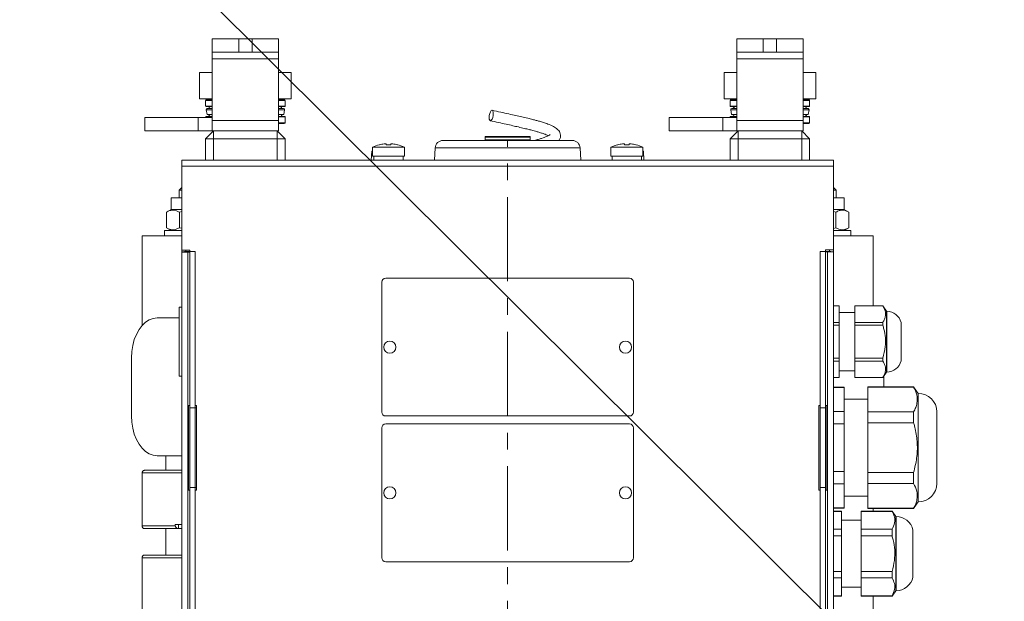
# Model space of a CAD drawing. Header units: inches. Extents: x 201967 to 338763, y -32705 to 30884.
# Tile 92 of 236: x 319917 to 319954, y -605 to -583. Entities that reach past the tile are written whole.
import ezdxf

# ---------------------------------------------------------------- set-up
doc = ezdxf.new("R2010")
doc.units = ezdxf.units.IN
doc.header["$MEASUREMENT"] = 0
doc.linetypes.add('CENTER', pattern=[50.8, 31.75, -6.35, 6.35, -6.35])
for name, color, linetype, lineweight in [('01 a1 KONSTRUKCJA żelebet', 200, 'Continuous', 53), ('01h3 KONSTRUKCJA pozycje słupy', 252, 'Continuous', 13), ('KRESKOWANIE-URWANIE', 3, 'Continuous', 13), ('OSIE', 6, 'CENTER', 13)]:
    doc.layers.add(name, color=color, linetype=linetype, lineweight=lineweight)
doc.styles.add('RomanS', font='romans.shx')
doc.dimstyles.new('DIM100txt12', dxfattribs={"dimtxt": 12, "dimasz": 1.05, "dimexe": 0, "dimexo": 8, "dimgap": 4, "dimtad": 1, "dimdec": 7, "dimrnd": 0.5, "dimdsep": 46, "dimtxsty": 'RomanS', "dimblk1": 'DIM', "dimblk2": 'DIM', "dimsah": 1, "dimcen": 0.09, "dimse1": 1, "dimse2": 1, "dimclrt": 256, "dimadec": 1, "dimazin": 0, "dimtfac": 1, "dimtdec": 7, "dimtix": 1, "dimtofl": 0, "dimtmove": 2, "dimatfit": 3, "dimfxl": 1, "dimtolj": 1, "dimtzin": 0, "dimarcsym": 0})

# ---------------------------------------------------------------- blocks, each defined once
blk = doc.blocks.new('A$C195A4306')
at = {"layer": 'KRESKOWANIE-URWANIE'}
for p, q in [((66.5, 899.83), (66.5, 904.83)), ((66.5, 904.83), (76.5, 904.83)), ((76.5, 904.83), (76.5, 899.83)), ((76.5, 904.83), (81.5, 904.83)), ((81.5, 899.83), (81.5, 904.83)), ((81.5, 904.83), (91.5, 904.83)), ((91.5, 904.83), (91.5, 899.83)), ((264.5, 899.83), (264.5, 904.83)), ((264.5, 904.83), (274.5, 904.83)), ((274.5, 904.83), (274.5, 899.83)), ((274.5, 904.83), (279.5, 904.83)), ((279.5, 899.83), (279.5, 904.83)), ((279.5, 904.83), (289.5, 904.83)), ((289.5, 904.83), (289.5, 899.83)), ((76.5, 899.83), (66.5, 899.83)), ((66.5, 899.83), (66.5, 897.26)), ((76.5, 899.83), (81.5, 899.83)), ((91.5, 899.83), (81.5, 899.83)), ((91.5, 897.26), (91.5, 899.83)), ((274.5, 899.83), (264.5, 899.83)), ((264.5, 899.83), (264.5, 897.26)), ((274.5, 899.83), (279.5, 899.83)), ((289.5, 899.83), (279.5, 899.83)), ((289.5, 897.26), (289.5, 899.83)), ((66.5, 897.26), (91.5, 897.26)), ((66.5, 873.95), (66.5, 897.26)), ((91.5, 897.26), (91.5, 873.95)), ((264.5, 897.26), (289.5, 897.26)), ((264.5, 873.95), (264.5, 897.26)), ((289.5, 897.26), (289.5, 873.95)), ((61.68, 882.15), (61.68, 892.15)), ((66.5, 892.15), (61.68, 892.15)), ((96.32, 892.15), (91.5, 892.15)), ((96.32, 882.15), (96.32, 892.15)), ((259.68, 882.15), (259.68, 892.15)), ((264.5, 892.15), (259.68, 892.15)), ((294.32, 892.15), (289.5, 892.15)), ((294.32, 882.15), (294.32, 892.15)), ((66.5, 882.15), (61.68, 882.15)), ((64, 881.55), (64, 879.37)), ((66.5, 881.55), (64, 881.55)), ((64.3, 881.85), (66.5, 881.85)), ((65, 882.15), (65, 881.85)), ((96.32, 882.15), (91.5, 882.15)), ((91.5, 881.85), (93.7, 881.85)), ((94, 881.55), (91.5, 881.55)), ((93, 881.85), (93, 882.15)), ((94, 879.37), (94, 881.55)), ((264.5, 882.15), (259.68, 882.15)), ((262, 881.55), (262, 879.37)), ((264.5, 881.55), (262, 881.55)), ((262.3, 881.85), (264.5, 881.85)), ((263, 882.15), (263, 881.85)), ((294.32, 882.15), (289.5, 882.15)), ((289.5, 881.85), (291.7, 881.85)), ((292, 881.55), (289.5, 881.55)), ((291, 881.85), (291, 882.15)), ((292, 879.37), (292, 881.55)), ((64, 879.37), (64.15, 879.22)), ((64, 879.37), (66.5, 879.37)), ((66.5, 879.22), (64.15, 879.22)), ((64.21, 878.03), (64.53, 876.23)), ((64.21, 878.03), (66.5, 878.03)), ((64.58, 878.47), (66.5, 878.47)), ((91.5, 879.37), (94, 879.37)), ((93.85, 879.22), (91.5, 879.22)), ((91.5, 878.47), (93.42, 878.47)), ((91.5, 878.03), (93.79, 878.03)), ((93.47, 876.23), (93.79, 878.03)), ((93.85, 879.22), (94, 879.37)), ((262, 879.37), (262.15, 879.22)), ((262, 879.37), (264.5, 879.37)), ((264.5, 879.22), (262.15, 879.22)), ((262.21, 878.03), (262.53, 876.23)), ((262.21, 878.03), (264.5, 878.03)), ((262.58, 878.47), (264.5, 878.47)), ((289.5, 879.37), (292, 879.37)), ((291.85, 879.22), (289.5, 879.22)), ((289.5, 878.47), (291.42, 878.47)), ((289.5, 878.03), (291.79, 878.03)), ((291.47, 876.23), (291.79, 878.03)), ((291.85, 879.22), (292, 879.37)), ((64.15, 875.48), (64, 875.33)), ((64, 875.33), (64, 873.15)), ((66.5, 875.33), (64, 875.33)), ((64.15, 875.48), (66.5, 875.48)), ((64.53, 876.23), (66.5, 876.23)), ((66.5, 873.95), (91.5, 873.95)), ((66.5, 873.95), (66.5, 870.1)), ((91.5, 876.23), (93.47, 876.23)), ((91.5, 875.48), (93.85, 875.48)), ((94, 875.33), (91.5, 875.33)), ((91.5, 875.1), (96.81, 875.1)), ((91.5, 870.1), (91.5, 873.95)), ((94, 875.33), (93.85, 875.48)), ((94, 875.1), (94, 875.33)), ((96.81, 875.1), (96.81, 870.1)), ((96.81, 875.1), (117, 875.1)), ((117, 870.1), (117, 875.1)), ((262.15, 875.48), (262, 875.33)), ((262, 875.33), (262, 873.15)), ((264.5, 875.33), (262, 875.33)), ((262.15, 875.48), (264.5, 875.48)), ((262.53, 876.23), (264.5, 876.23)), ((264.5, 873.95), (289.5, 873.95)), ((264.5, 873.95), (264.5, 870.1)), ((289.5, 876.23), (291.47, 876.23)), ((289.5, 875.48), (291.85, 875.48)), ((292, 875.33), (289.5, 875.33)), ((289.5, 875.1), (294.81, 875.1)), ((289.5, 870.1), (289.5, 873.95)), ((292, 875.33), (291.85, 875.48)), ((292, 875.1), (292, 875.33)), ((294.81, 875.1), (294.81, 870.1)), ((294.81, 875.1), (315, 875.1)), ((315, 870.1), (315, 875.1)), ((64, 873.15), (66.5, 873.15)), ((64, 867.1), (67, 870.1)), ((66.5, 872.85), (64.3, 872.85)), ((66.5, 870.1), (91.5, 870.1)), ((67, 867.1), (67, 870.1)), ((91, 870.1), (94, 867.1)), ((91, 867.1), (91, 870.1)), ((96.81, 870.1), (91.5, 870.1)), ((96.81, 870.1), (117, 870.1)), ((262, 873.15), (264.5, 873.15)), ((262, 867.1), (265, 870.1)), ((264.5, 872.85), (262.3, 872.85)), ((264.5, 870.1), (289.5, 870.1)), ((265, 867.1), (265, 870.1)), ((289, 867.1), (289, 870.1)), ((289, 870.1), (292, 867.1)), ((294.81, 870.1), (289.5, 870.1)), ((294.81, 870.1), (315, 870.1)), ((64, 867.1), (67, 867.1)), ((64, 858.95), (64, 867.1)), ((91, 867.1), (67, 867.1)), ((67, 867.1), (67, 858.95)), ((91, 867.1), (94, 867.1)), ((91, 858.95), (91, 867.1)), ((94, 867.1), (94, 858.95)), ((153.63, 866.45), (168.81, 866.45)), ((168.81, 866.45), (202.37, 866.45)), ((169.5, 867.75), (169.5, 866.65)), ((186.5, 867.75), (169.5, 867.75)), ((169.5, 866.65), (174.79, 866.65)), ((169.7, 867.95), (186.3, 867.95)), ((174.79, 866.65), (186.5, 866.65)), ((186.5, 866.65), (186.5, 867.75)), ((262, 867.1), (265, 867.1)), ((262, 858.95), (262, 867.1)), ((289, 867.1), (265, 867.1)), ((265, 867.1), (265, 858.95)), ((289, 867.1), (292, 867.1)), ((289, 858.95), (289, 867.1)), ((292, 867.1), (292, 858.95)), ((126.7, 862.35), (126.53, 858.95)), ((127, 862.35), (126.7, 862.35)), ((127, 863.9), (127, 860.55)), ((139, 863.9), (127, 863.9)), ((132.09, 864.83), (132.09, 865.17)), ((133.91, 865.17), (133.91, 864.83)), ((139, 860.55), (139, 863.9)), ((150.64, 863.61), (150.39, 858.95)), ((167.68, 863.61), (150.64, 863.61)), ((205.36, 863.61), (167.68, 863.61)), ((205.61, 858.95), (205.36, 863.61)), ((217, 863.9), (217, 860.55)), ((229, 863.9), (217, 863.9)), ((222.09, 864.83), (222.09, 865.17)), ((223.91, 865.17), (223.91, 864.83)), ((229, 860.55), (229, 863.9)), ((229.3, 862.35), (229, 862.35)), ((229.47, 858.95), (229.3, 862.35)), ((55, 858.95), (55, 856.71)), ((55, 858.95), (57.24, 858.95)), ((57.24, 858.95), (298.76, 858.95)), ((139, 860.55), (127, 860.55)), ((127.5, 860.55), (127.5, 858.95)), ((138.5, 858.95), (138.5, 860.55)), ((229, 860.55), (217, 860.55)), ((217.5, 860.55), (217.5, 858.95)), ((228.5, 858.95), (228.5, 860.55)), ((301, 858.95), (298.76, 858.95)), ((301, 856.71), (301, 858.95)), ((301, 856.71), (55, 856.71)), ((55, 856.71), (55, 825.12)), ((301, 856.71), (301, 825.06)), ((55, 848.75), (54, 847.75)), ((54, 847.75), (54, 844.75)), ((55, 847.75), (54, 847.75)), ((302, 847.75), (301, 848.75)), ((302, 847.75), (301, 847.75)), ((302, 844.75), (302, 847.75)), ((51, 844.75), (51, 840.45)), ((55, 844.75), (51, 844.75)), ((305, 844.75), (301, 844.75)), ((305, 840.45), (305, 844.75)), ((51, 840.45), (49.19, 839.4)), ((55, 840.45), (51, 840.45)), ((305, 840.45), (301, 840.45)), ((306.81, 839.4), (305, 840.45)), ((49.19, 839.4), (49.19, 833.5)), ((55, 839.64), (54.09, 839.4)), ((54.09, 839.4), (54.09, 833.5)), ((301.91, 839.4), (301, 839.58)), ((301.91, 839.4), (301.91, 833.5)), ((306.81, 839.4), (306.81, 833.5)), ((49.19, 833.5), (51, 832.45)), ((54.09, 833.5), (55, 833.26)), ((301, 833.32), (301.91, 833.5)), ((305, 832.45), (306.81, 833.5)), ((40, 830.45), (40, 804)), ((55, 830.45), (40, 830.45)), ((48.5, 832.45), (48.5, 830.45)), ((55, 832.45), (48.5, 832.45)), ((307.5, 832.45), (301, 832.45)), ((316, 830.45), (301, 830.45)), ((307.5, 830.45), (307.5, 832.45)), ((316, 830.45), (316, 796.6)), ((55, 825.12), (57.99, 825.12)), ((55, 825.12), (55, 824.45)), ((55, 824.45), (56, 824.45)), ((55, 824.37), (55, 672.66)), ((55, 824.37), (57.24, 824.37)), ((56, 824.5), (56, 824.37)), ((56, 824.5), (57.99, 824.5)), ((56.5, 825.12), (56.5, 824.5)), ((57.24, 824.37), (57.24, 672.69)), ((57.99, 824.37), (57.24, 824.37)), ((57.99, 825.12), (57.99, 824.37)), ((58, 824.5), (60, 824.5)), ((58, 824.5), (58, 765.5)), ((60, 824.5), (60, 765.5)), ((298, 824.5), (296, 824.5)), ((296, 765.5), (296, 824.5)), ((298, 765.5), (298, 824.5)), ((298.01, 824.31), (298.01, 825.06)), ((298.01, 825.06), (301, 825.06)), ((300, 824.5), (298.01, 824.5)), ((298.76, 824.31), (298.01, 824.31)), ((298.76, 824.31), (301, 824.31)), ((298.76, 672.69), (298.76, 824.31)), ((299.5, 824.5), (299.5, 825.06)), ((300, 824.31), (300, 824.5)), ((301, 824.45), (300, 824.45)), ((301, 824.45), (301, 825.06)), ((301, 672.66), (301, 824.31)), ((132, 814.45), (224, 814.45)), ((130.5, 763.95), (130.5, 812.95)), ((225.5, 812.95), (225.5, 763.95)), ((36.4, 804), (35, 802)), ((47, 804), (36.4, 804)), ((36.4, 803.98), (36.4, 804)), ((47, 803.98), (36.4, 803.98)), ((47, 803.98), (47, 804)), ((47, 803.98), (47, 797.8)), ((55, 804), (52.8, 804)), ((52.8, 803.98), (52.8, 804)), ((55, 803.98), (52.8, 803.98)), ((52.8, 803.98), (52.8, 797.8)), ((302, 803.5), (301, 803.5)), ((302, 803.5), (302, 777.5)), ((35, 802), (34.86, 802)), ((34.86, 802), (34.86, 779)), ((35, 779), (35, 802)), ((52.8, 801.5), (47, 801.5)), ((310.35, 799.45), (302, 799.45)), ((29.5, 783.25), (29.5, 797.75)), ((36.4, 797.8), (47, 797.8)), ((36.4, 796.68), (36.4, 797.8)), ((47, 796.68), (36.4, 796.68)), ((47, 796.68), (47, 797.8)), ((47, 796.68), (47, 784.32)), ((52.8, 796.68), (52.8, 797.8)), ((52.8, 797.8), (55, 797.8)), ((52.8, 796.68), (52.8, 784.32)), ((55, 796.68), (52.8, 796.68)), ((36.4, 784.32), (47, 784.32)), ((36.4, 783.2), (36.4, 784.32)), ((47, 783.2), (47, 784.32)), ((52.8, 784.32), (55, 784.32)), ((52.8, 783.2), (52.8, 784.32)), ((319.99, 762.45), (319.99, 784.45)), ((47, 783.2), (36.4, 783.2)), ((47, 783.2), (47, 777.02)), ((55, 783.2), (52.8, 783.2)), ((52.8, 783.2), (52.8, 777.02)), ((34.86, 779), (35, 779)), ((35, 779), (36.4, 777)), ((36.01, 773.5), (36.01, 777.55)), ((36.4, 777), (36.4, 777.02)), ((36.4, 777.02), (47, 777.02)), ((36.4, 777), (47, 777)), ((47, 779.5), (52.8, 779.5)), ((47, 777), (47, 777.02)), ((52.8, 777.02), (55, 777.02)), ((52.8, 777), (52.8, 777.02)), ((52.8, 777), (55, 777)), ((301, 777.5), (302, 777.5)), ((24.75, 773.5), (23, 771)), ((42, 773.5), (24.75, 773.5)), ((24.75, 773.38), (24.75, 773.5)), ((42, 773.38), (24.75, 773.38)), ((42, 773.38), (42, 773.5)), ((42, 773.38), (42, 764)), ((55, 773.35), (51, 773.35)), ((51, 773.19), (51, 773.35)), ((55, 773.19), (51, 773.19)), ((51, 773.19), (51, 764.18)), ((23, 730), (23, 771)), ((51, 768.8), (42, 768.8)), ((58, 766.45), (57.5, 766.45)), ((57.5, 766.45), (57.5, 734.45)), ((60.5, 766.45), (60, 766.45)), ((60.5, 734.45), (60.5, 766.45)), ((296, 766.45), (295.5, 766.45)), ((295.5, 766.45), (295.5, 734.45)), ((298.5, 766.45), (298, 766.45)), ((298.5, 734.45), (298.5, 766.45)), ((16, 737), (16, 764)), ((24.75, 764), (42, 764)), ((24.75, 759.88), (24.75, 764)), ((42, 759.88), (42, 764)), ((51, 759.51), (51, 764.18)), ((51, 764.18), (55, 764.18)), ((60, 765.5), (58, 765.5)), ((58, 735.5), (58, 765.5)), ((60, 735.5), (60, 765.5)), ((224, 762.45), (132, 762.45)), ((296, 765.5), (295.5, 765.56)), ((296, 765.5), (298, 765.5)), ((296, 765.5), (296, 735.5)), ((298, 765.5), (298, 735.5)), ((42, 759.88), (24.75, 759.88)), ((42, 759.88), (42, 741.12)), ((55, 759.51), (51, 759.51)), ((51, 759.51), (51, 741.49)), ((132, 759.45), (224, 759.45)), ((130.5, 708.95), (130.5, 757.95)), ((225.5, 757.95), (225.5, 708.95)), ((301, 747.45), (310.35, 747.45)), ((307, 741.95), (307, 747.45)), ((24.75, 737), (24.75, 741.12)), ((24.75, 741.12), (42, 741.12)), ((42, 737), (42, 741.12)), ((51, 741.49), (55, 741.49)), ((51, 736.82), (51, 741.49)), ((301, 741.95), (315, 741.95)), ((316, 740.95), (301, 740.95)), ((316, 720.95), (316, 740.95)), ((42, 737), (24.75, 737)), ((42, 737), (42, 727.62)), ((55, 736.82), (51, 736.82)), ((51, 736.82), (51, 727.81)), ((57.5, 734.45), (58, 734.45)), ((60, 735.5), (58, 735.5)), ((58, 735.5), (58, 676.5)), ((60, 735.5), (60, 676.5)), ((60, 734.5), (60.5, 734.5)), ((60, 734.45), (60.5, 734.45)), ((295.5, 735.44), (296, 735.5)), ((295.5, 734.45), (296, 734.45)), ((296, 735.5), (298, 735.5)), ((296, 676.5), (296, 735.5)), ((298, 676.5), (298, 735.5)), ((298, 734.45), (298.5, 734.45)), ((23, 730), (24.75, 727.5)), ((42, 732.2), (51, 732.2)), ((24.75, 727.5), (24.75, 727.62)), ((24.75, 727.62), (42, 727.62)), ((24.75, 727.5), (42, 727.5)), ((32.9, 726.5), (31.5, 724.5)), ((44.5, 726.5), (32.9, 726.5)), ((32.9, 726.44), (32.9, 726.5)), ((44.5, 726.44), (32.9, 726.44)), ((40, 726.5), (40, 727.5)), ((42, 727.5), (42, 727.62)), ((44.5, 726.44), (44.5, 726.5)), ((44.5, 726.44), (44.5, 719.68)), ((51, 727.81), (55, 727.81)), ((51, 727.65), (51, 727.81)), ((51, 727.65), (55, 727.65)), ((55, 726.5), (52, 726.5)), ((52, 726.44), (52, 726.5)), ((55, 726.44), (52, 726.44)), ((52, 726.44), (52, 719.68)), ((31.5, 724.5), (31.35, 724.5)), ((31.35, 724.5), (31.35, 696.5)), ((31.5, 696.5), (31.5, 724.5)), ((52, 723.15), (44.5, 723.15)), ((303.45, 721.45), (301, 721.45)), ((302.19, 719.95), (302.19, 721.45)), ((303.45, 721.45), (303.45, 720.95)), ((25, 701.6), (25, 719.4)), ((32.9, 717.26), (32.9, 719.68)), ((32.9, 719.68), (44.5, 719.68)), ((44.5, 717.26), (44.5, 719.68)), ((52, 717.26), (52, 719.68)), ((52, 719.68), (55, 719.68)), ((301, 719.95), (302.12, 719.95)), ((315, 719.95), (302.12, 719.95)), ((302.12, 719.95), (302.19, 719.95)), ((303.45, 720.95), (316, 720.95)), ((307, 709.95), (307, 719.95)), ((44.5, 717.26), (32.9, 717.26)), ((44.5, 717.26), (44.5, 703.74)), ((55, 717.26), (52, 717.26)), ((52, 717.26), (52, 703.74)), ((301, 709.95), (315, 709.95)), ((224, 707.45), (132, 707.45)), ((316, 708.95), (301, 708.95)), ((316, 688.95), (316, 708.95)), ((32.9, 701.32), (32.9, 703.74)), ((32.9, 703.74), (44.5, 703.74)), ((44.5, 701.32), (44.5, 703.74)), ((52, 703.74), (55, 703.74)), ((52, 701.32), (52, 703.74)), ((44.5, 701.32), (32.9, 701.32)), ((44.5, 701.32), (44.5, 694.56)), ((55, 701.32), (52, 701.32)), ((52, 701.32), (52, 694.56)), ((31.35, 696.5), (31.5, 696.5)), ((31.5, 696.5), (32.9, 694.5)), ((44.5, 697.85), (52, 697.85)), ((32.9, 694.5), (32.9, 694.56)), ((32.9, 694.56), (44.5, 694.56)), ((32.9, 694.5), (44.5, 694.5)), ((40, 688.95), (40, 694.5)), ((44.5, 694.5), (44.5, 694.56)), ((52, 694.56), (55, 694.56)), ((52, 694.5), (52, 694.56)), ((52, 694.5), (55, 694.5))]:
    blk.add_line(p, q, dxfattribs=at)
at = {"layer": 'KRESKOWANIE-URWANIE', "flags": 128}
for points in [[(183.92, 877.87), (184.21, 877.72), (184.51, 877.29), (184.76, 876.64), (184.93, 875.89), (184.99, 875.13), (184.92, 874.49), (184.75, 874.07), (184.5, 873.92), (184.2, 874.07), (183.9, 874.5), (183.65, 875.14), (183.48, 875.9), (183.43, 876.65), (183.49, 877.29), (183.66, 877.72), (183.92, 877.87)], [(319.99, 784.45), (319.87, 786.8), (319.52, 789.09), (318.94, 791.26), (318.15, 793.27), (317.16, 795.06), (316.01, 796.59), (314.72, 797.82), (313.32, 798.72), (311.85, 799.27), (310.35, 799.45)], [(310.35, 747.45), (311.85, 747.63), (313.32, 748.18), (314.72, 749.08), (316.01, 750.31), (317.16, 751.84), (318.15, 753.63), (318.94, 755.64), (319.52, 757.81), (319.87, 760.1), (319.99, 762.45)]]:
    blk.add_lwpolyline(points, dxfattribs=at)
at = {"layer": 'KRESKOWANIE-URWANIE'}
for centre in [(133.5, 788.45), (222.5, 788.45), (133.5, 733.45), (222.5, 733.45)]:
    blk.add_circle(centre, 2.3, dxfattribs=at)
for centre, radius, start, end in [((64.3, 881.55), 0.3, 90, 180), ((93.7, 881.55), 0.3, 0, 90), ((262.3, 881.55), 0.3, 90, 180), ((291.7, 881.55), 0.3, 0, 90), ((64.58, 878.1), 0.375, 90, 190), ((67, 877.35), 2.25, 123.6901, 150.0848), ((91, 877.35), 2.25, 29.9152, 56.3099), ((93.42, 878.1), 0.375, 350, 90), ((262.58, 878.1), 0.375, 90, 190), ((265, 877.35), 2.25, 123.6901, 150.0848), ((289, 877.35), 2.25, 29.9152, 56.3099), ((291.42, 878.1), 0.375, 350, 90), ((67, 877.35), 2.25, 209.9152, 236.3099), ((91, 877.35), 2.25, 303.6901, 330.0848), ((265, 877.35), 2.25, 209.9152, 236.3099), ((289, 877.35), 2.25, 303.6901, 330.0848), ((64.3, 873.15), 0.3, 180, 270), ((262.3, 873.15), 0.3, 180, 270), ((153.63, 863.45), 3, 90, 177), ((169.7, 867.75), 0.2, 90, 180), ((169.7, 866.65), 0.2, 180, 270), ((186.3, 867.75), 0.2, 0, 90), ((186.3, 866.65), 0.2, 270, 0), ((202.37, 863.45), 3, 3, 90), ((133, 851.74), 13.56, 104.6556, 116.268), ((122.7, 861.42), 7.68, 26.3992, 26.6337), ((133, 851.74), 13.53, 96.9746, 104.6283), ((133, 850.05), 14.81, 86.4678, 93.5322), ((133, 851.74), 13.53, 75.3717, 83.0254), ((143.3, 861.42), 7.68, 153.3663, 153.6008), ((133, 851.74), 13.56, 63.732, 75.3444), ((223, 851.74), 13.56, 104.6556, 116.268), ((213.7, 861.92), 6.57, 26.3307, 26.605), ((223, 851.74), 13.53, 96.9746, 104.6283), ((223, 850.05), 14.81, 86.4678, 93.5322), ((223, 851.74), 13.53, 75.3717, 83.0254), ((233.3, 861.42), 7.68, 153.3663, 153.6008), ((223, 851.74), 13.56, 63.732, 75.3444), ((132, 812.95), 1.5, 90, 180), ((224, 812.95), 1.5, 0, 90), ((34.86, 796.5), 5.5, 90, 166.8634), ((34.86, 784.5), 5.5, 193.1366, 270), ((23, 764), 7, 90, 180), ((132, 763.95), 1.5, 180, 270), ((224, 763.95), 1.5, 270, 0), ((132, 757.95), 1.5, 90, 180), ((224, 757.95), 1.5, 0, 90), ((23, 737), 7, 180, 270), ((31.35, 718), 6.5, 90, 167.5619), ((132, 708.95), 1.5, 180, 270), ((224, 708.95), 1.5, 270, 0), ((31.35, 703), 6.5, 192.4381, 270)]:
    blk.add_arc(centre, radius, start, end, dxfattribs=at)
for points, knots in [([(183.86, 877.86), (182.77, 877.61), (180.72, 877.14), (177.68, 876.47), (175.03, 875.88), (172.62, 875.34), (170.51, 874.84), (168.71, 874.4), (167.27, 874.02), (165.9, 873.64), (164.39, 873.19), (162.52, 872.55), (160.73, 871.78), (159.26, 870.84), (158.32, 869.76), (157.97, 868.49), (158.07, 867.49), (158.34, 866.78), (158.6, 866.49), (158.64, 866.45)], [0, 0, 0, 0, 0.086329, 0.163123, 0.230549, 0.288152, 0.350429, 0.400767, 0.440873, 0.479282, 0.529512, 0.592169, 0.690038, 0.773532, 0.854286, 0.899536, 0.942046, 0.991518, 1, 1, 1, 1]), ([(162.73, 868.24), (162.83, 868.3), (163.08, 868.45), (163.87, 868.77), (164.93, 869.16), (166.15, 869.55), (167.4, 869.91), (168.62, 870.25), (170.01, 870.6), (171.8, 871.04), (173.86, 871.52), (176.19, 872.05), (178.72, 872.61), (181.59, 873.24), (183.53, 873.69), (184.55, 873.92)], [0, 0, 0, 0, 0.0404, 0.108059, 0.176777, 0.254805, 0.316833, 0.367363, 0.427901, 0.501366, 0.592045, 0.674684, 0.770315, 0.878583, 1, 1, 1, 1]), ([(167.84, 866.45), (167.36, 866.59), (166.4, 866.85), (164.8, 867.36), (163.26, 867.95), (162.19, 868.45), (161.88, 868.83), (161.91, 868.72), (161.91, 868.71)], [0, 0, 0, 0, 0.144514, 0.286231, 0.542293, 0.780036, 0.993315, 1, 1, 1, 1]), ([(132.09, 865.17), (132.08, 865.18), (132.06, 865.2), (131.94, 865.21), (131.76, 865.21), (131.55, 865.19), (131.41, 865.18), (131.36, 865.17)], [0, 0, 0, 0, 0.21345, 0.427001, 0.638852, 0.849938, 1, 1, 1, 1]), ([(134.64, 865.17), (134.56, 865.18), (134.4, 865.2), (134.18, 865.21), (134.02, 865.21), (133.93, 865.19), (133.92, 865.18), (133.91, 865.17)], [0, 0, 0, 0, 0.213469, 0.427031, 0.638879, 0.849939, 1, 1, 1, 1]), ([(222.09, 865.17), (222.08, 865.18), (222.06, 865.2), (221.94, 865.21), (221.76, 865.21), (221.55, 865.19), (221.41, 865.18), (221.36, 865.17)], [0, 0, 0, 0, 0.21345, 0.427001, 0.638852, 0.849938, 1, 1, 1, 1]), ([(224.64, 865.17), (224.56, 865.18), (224.4, 865.2), (224.18, 865.21), (224.02, 865.21), (223.93, 865.19), (223.92, 865.18), (223.91, 865.17)], [0, 0, 0, 0, 0.213494, 0.427033, 0.63888, 0.84994, 1, 1, 1, 1]), ([(54.09, 839.4), (53.67, 839.62), (52.81, 840.06), (51.53, 840.23), (50.31, 839.99), (49.56, 839.6), (49.19, 839.4)], [0, 0, 0, 0, 0.264603, 0.534946, 0.765344, 1, 1, 1, 1]), ([(306.81, 839.4), (306.39, 839.62), (305.53, 840.06), (304.25, 840.23), (303.03, 839.99), (302.28, 839.6), (301.91, 839.4)], [0, 0, 0, 0, 0.264608, 0.53495, 0.765342, 1, 1, 1, 1]), ([(49.19, 833.5), (49.61, 833.28), (50.47, 832.84), (51.75, 832.67), (52.97, 832.91), (53.72, 833.3), (54.09, 833.5)], [0, 0, 0, 0, 0.264607, 0.534951, 0.765344, 1, 1, 1, 1]), ([(301.91, 833.5), (302.33, 833.28), (303.19, 832.84), (304.47, 832.67), (305.69, 832.91), (306.44, 833.3), (306.81, 833.5)], [0, 0, 0, 0, 0.264602, 0.534948, 0.765345, 1, 1, 1, 1]), ([(36.4, 803.98), (36.06, 803.39), (35.38, 802.17), (35.28, 800.47), (35.69, 799.01), (36.16, 798.2), (36.4, 797.8)], [0, 0, 0, 0, 0.29575, 0.602024, 0.799507, 1, 1, 1, 1]), ([(36.4, 796.68), (36.25, 796.2), (35.79, 794.68), (35.31, 791.98), (35.33, 788.26), (36.01, 785.74), (36.4, 784.32)], [0, 0, 0, 0, 0.120037, 0.380525, 0.649404, 1, 1, 1, 1]), ([(36.4, 783.2), (36.06, 782.6), (35.38, 781.38), (35.28, 779.69), (35.69, 778.22), (36.16, 777.42), (36.4, 777.02)], [0, 0, 0, 0, 0.295754, 0.602028, 0.799507, 1, 1, 1, 1]), ([(24.75, 773.38), (24.27, 772.4), (23.3, 770.4), (23.29, 767.76), (23.9, 765.62), (24.47, 764.54), (24.75, 764)], [0, 0, 0, 0, 0.31813, 0.646981, 0.822678, 1, 1, 1, 1]), ([(24.75, 759.88), (24.55, 759.12), (23.87, 756.59), (23.23, 752.13), (23.41, 746.54), (24.31, 742.92), (24.75, 741.12)], [0, 0, 0, 0, 0.12494, 0.412196, 0.708323, 1, 1, 1, 1]), ([(316, 740.95), (315.99, 741.06), (315.97, 741.28), (315.81, 741.57), (315.56, 741.8), (315.28, 741.92), (315.09, 741.95), (315, 741.95), (315, 741.95)], [0, 0, 0, 0, 0.205339, 0.410573, 0.618914, 0.83424, 0.994453, 1, 1, 1, 1]), ([(24.75, 737), (24.27, 736.02), (23.3, 734.02), (23.29, 731.39), (23.9, 729.25), (24.47, 728.17), (24.75, 727.62)], [0, 0, 0, 0, 0.318134, 0.646982, 0.822679, 1, 1, 1, 1]), ([(32.9, 726.44), (32.55, 725.75), (31.84, 724.34), (31.75, 722.03), (32.5, 720.49), (32.9, 719.68)], [0, 0, 0, 0, 0.311251, 0.633191, 1, 1, 1, 1]), ([(302.19, 719.95), (302.4, 719.99), (302.74, 720.04), (303.13, 720.29), (303.35, 720.54), (303.44, 720.77), (303.45, 720.9), (303.45, 720.95)], [0, 0, 0, 0, 0.355141, 0.592397, 0.773687, 0.92142, 1, 1, 1, 1]), ([(315, 719.95), (315, 719.95), (315.09, 719.95), (315.28, 719.98), (315.56, 720.1), (315.81, 720.33), (315.97, 720.62), (315.99, 720.84), (316, 720.95)], [0, 0, 0, 0, 0.005547, 0.16576, 0.381086, 0.589427, 0.794661, 1, 1, 1, 1]), ([(32.9, 717.26), (32.75, 716.74), (32.26, 714.99), (31.78, 711.87), (31.87, 707.81), (32.55, 705.13), (32.9, 703.74)], [0, 0, 0, 0, 0.118476, 0.397896, 0.686077, 1, 1, 1, 1]), ([(316, 708.95), (315.99, 709.06), (315.97, 709.28), (315.81, 709.57), (315.56, 709.8), (315.28, 709.92), (315.09, 709.95), (315, 709.95), (315, 709.95)], [0, 0, 0, 0, 0.205339, 0.410573, 0.618914, 0.83424, 0.994453, 1, 1, 1, 1]), ([(32.9, 701.32), (32.55, 700.63), (31.84, 699.23), (31.75, 696.91), (32.5, 695.38), (32.9, 694.56)], [0, 0, 0, 0, 0.311252, 0.633195, 1, 1, 1, 1])]:
    blk.add_open_spline(points, degree=3, knots=knots, dxfattribs=at)
at = {"layer": 'OSIE'}
blk.add_line((178, 0.5), (178, 866.45), dxfattribs=at)
blk = doc.blocks.new('1 szyb FIFT B160AF')
at = {"layer": 'KRESKOWANIE-URWANIE', "xscale": -0.1, "yscale": 0.1, "zscale": 0.1}
blk.add_blockref('A$C195A4306', (206.3, 152.45), dxfattribs=at)
blk = doc.blocks.new('DIM')
for p, q in [((0, -13), (0, 13)), ((8, 0), (-8, 0))]:
    blk.add_line(p, q)
at = {"const_width": 1.7143}
blk.add_lwpolyline([(5.7143, 5.7143), (-5.7143, -5.7143)], dxfattribs=at)

msp = doc.modelspace()

# ---------------------------------------------------------------- block references
at = {"layer": '01 a1 KONSTRUKCJA żelebet'}
msp.add_blockref('1 szyb FIFT B160AF', (319747.138, -826.842), dxfattribs=at)

# ---------------------------------------------------------------- leaders
at = {"layer": '01h3 KONSTRUKCJA pozycje słupy'}
msp.add_leader([(319973.48, -631.285), (319817.488, -476.154)], dimstyle='DIM100txt12', override={"dimasz": 8, "dimgap": 4, "dimtad": 1}, dxfattribs=at)

doc.saveas('drawing.dxf')
